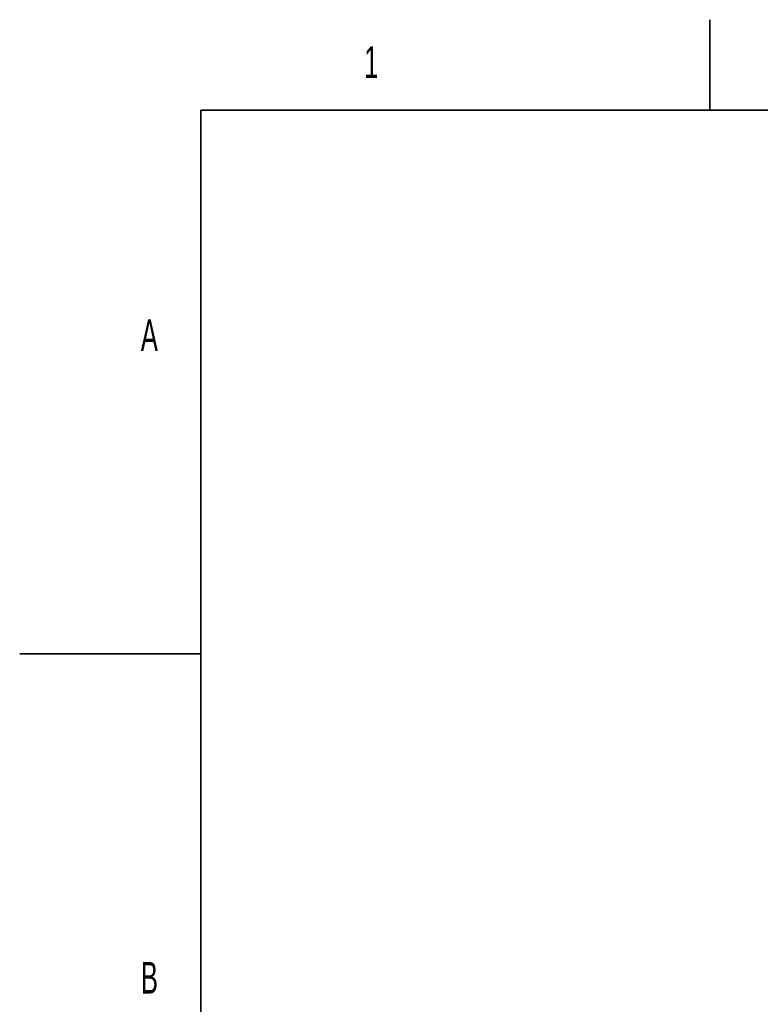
# Model space of a CAD drawing. Header units: millimetres. Extents: x 0 to 11920, y 0 to 8400.
# Tile 21 of 64: x 0 to 1636, y 6226 to 8400. Entities that reach past the tile are written whole.
import ezdxf

# ---------------------------------------------------------------- set-up
doc = ezdxf.new("R2010")
doc.units = ezdxf.units.MM
doc.header["$LTSCALE"] = 20
doc.styles.add('SLDTEXTSTYLE0', font='TXT', dxfattribs={"width": 0.605})

msp = doc.modelspace()

# ---------------------------------------------------------------- linework, layer by layer
at = {"color": 7, "linetype": 'Continuous', "lineweight": 35}
for p, q in [((1525, 8400), (1525, 8200)), ((400, 200), (400, 8200)), ((11720, 8200), (400, 8200)), ((0, 7000), (400, 7000))]:
    msp.add_line(p, q, dxfattribs=at)

# ---------------------------------------------------------------- texts
at = {"color": 7, "linetype": 'Continuous', "lineweight": 0, "char_height": 70, "attachment_point": 1, "style": 'SLDTEXTSTYLE0'}
for s, insert in [('1', (760.97, 8341.37)), ('A', (267.6, 7738.18)), ('B', (267.76, 6319.67))]:
    msp.add_mtext(s, dxfattribs=dict(at, insert=insert))

doc.saveas('drawing.dxf')
